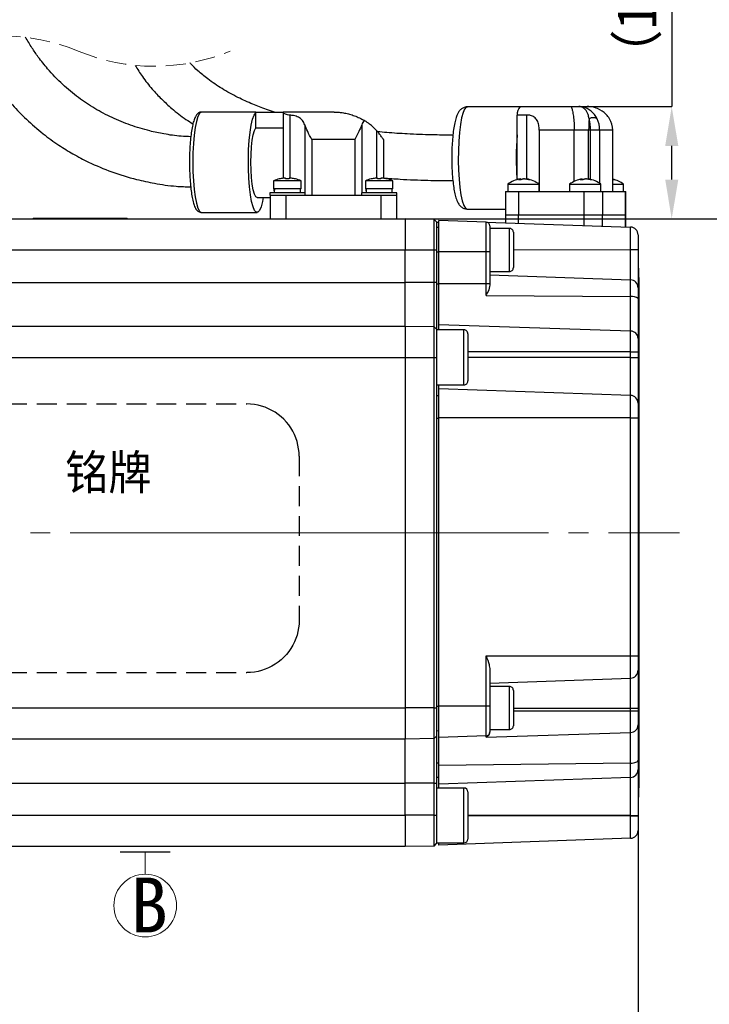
# Model space of a CAD drawing. Header units: millimetres. Extents: x 10 to 584, y 10 to 410.
# Tile 5 of 26: x 165 to 253, y 148 to 273. Entities that reach past the tile are written whole.
import ezdxf

# ---------------------------------------------------------------- set-up
doc = ezdxf.new("R2010")
doc.units = ezdxf.units.MM
doc.header["$LTSCALE"] = 2
doc.header["$PDSIZE"] = -1
for name, pattern in [('SLD-中心线', [34.29, 30.48, -1.27, 1.27, -1.27]), ('SLD-实线', [0]), ('SLD-虚线', [1.905, 1.27, -0.635])]:
    doc.linetypes.add(name, pattern=pattern)
doc.layers.add('细实线层', color=7, linetype='SLD-实线')
doc.styles.add('SLDTEXTSTYLE0', font='txt', dxfattribs={"bigfont": 'bigfont'})
doc.styles.add('SLDTEXTSTYLE1', font='txt')
doc.dimstyles.new('SLDDIMSTYLE1', dxfattribs={"dimtxt": 5, "dimasz": 5, "dimexe": 0, "dimexo": 0.0625, "dimgap": 1.25, "dimtad": 2, "dimrnd": 1e-09, "dimzin": 12, "dimdsep": 46, "dimtxsty": 'SLDTEXTSTYLE1', "dimsah": 1, "dimcen": 0.09, "dimadec": 0, "dimazin": 3, "dimtol": 1, "dimtp": 30, "dimtm": 30, "dimtfac": 1, "dimtdec": 0, "dimtofl": 0, "dimtmove": 0, "dimatfit": 3, "dimfxl": 1, "dimfrac": 2, "dimtolj": 1, "dimarcsym": 0})
doc.dimstyles.new('SLDDIMSTYLE2', dxfattribs={"dimtxt": 5, "dimasz": 5, "dimexe": 0, "dimexo": 0.0625, "dimgap": 1.25, "dimtad": 2, "dimrnd": 1e-09, "dimzin": 12, "dimdsep": 46, "dimtxsty": 'SLDTEXTSTYLE1', "dimsah": 1, "dimcen": 0.09, "dimadec": 0, "dimazin": 3, "dimtol": 1, "dimtp": 1, "dimtm": 1, "dimtfac": 1, "dimtdec": 0, "dimtofl": 0, "dimtmove": 0, "dimatfit": 3, "dimfxl": 1, "dimfrac": 2, "dimtolj": 1, "dimarcsym": 0})
doc.dimstyles.new('SLDDIMSTYLE3', dxfattribs={"dimtxt": 5, "dimasz": 5, "dimexe": 0, "dimexo": 0.0625, "dimgap": 1.25, "dimtad": 2, "dimrnd": 1e-09, "dimzin": 4, "dimdsep": 46, "dimtxsty": 'SLDTEXTSTYLE1', "dimsah": 1, "dimcen": 0.09, "dimadec": 0, "dimazin": 1, "dimtfac": 1, "dimtdec": 3, "dimtofl": 0, "dimtmove": 0, "dimatfit": 3, "dimfxl": 1, "dimfrac": 2, "dimtolj": 1, "dimtzin": 12, "dimarcsym": 0})

# ---------------------------------------------------------------- blocks, each defined once
blk = doc.blocks.new('_D_1')
at = {"layer": '细实线层'}
for p, q in [((188.08, 327.38), (274.19, 327.38)), ((272.19, 327.38), (272.19, 247.97)), ((214.42, 247.97), (274.19, 247.97))]:
    blk.add_line(p, q, dxfattribs=at)
for points in [[(272.19, 327.38), (271.42, 322.38), (272.96, 322.38)], [(272.19, 247.97), (272.96, 252.97), (271.42, 252.97)]]:
    blk.add_solid(points, dxfattribs=at)
at = {"layer": '细实线层', "attachment_point": 1, "rotation": 90, "style": 'SLDTEXTSTYLE1'}
for s, insert, char_height in [('±30', (267.87, 290.4), 3.5), ('300', (266.37, 278.76), 5)]:
    blk.add_mtext(s, dxfattribs=dict(at, insert=insert, char_height=char_height))
blk = doc.blocks.new('_D_2')
at = {"layer": '细实线层'}
for p, q in [((244.12, 170.02), (244.12, 136.52)), ((142.02, 168.27), (142.02, 136.52)), ((142.02, 138.52), (244.12, 138.52))]:
    blk.add_line(p, q, dxfattribs=at)
for points in [[(142.02, 138.52), (147.02, 137.75), (147.02, 139.29)], [(244.12, 138.52), (239.12, 139.29), (239.12, 137.75)]]:
    blk.add_solid(points, dxfattribs=at)
at = {"layer": '细实线层', "attachment_point": 1, "style": 'SLDTEXTSTYLE1'}
for s, insert, char_height in [('102', (182.79, 144.34), 5), ('±1', (194.43, 142.84), 3.5)]:
    blk.add_mtext(s, dxfattribs=dict(at, insert=insert, char_height=char_height))
blk = doc.blocks.new('_D_11')
at = {"layer": 'Defpoints', "color": 0}
for p in [(235.57, 262.27), (248.4, 262.27), (214.42, 247.97)]:
    blk.add_point(p, dxfattribs=at)
at = {"layer": '细实线层', "color": 0, "lineweight": -2}
for p, q in [((248.4, 293.9), (248.4, 262.27)), ((235.63, 262.27), (248.4, 262.27)), ((248.4, 252.97), (248.4, 257.27)), ((214.48, 247.97), (248.4, 247.97))]:
    blk.add_line(p, q, dxfattribs=at)
at = {"layer": '细实线层', "color": 0}
for points in [[(247.57, 257.27), (249.24, 257.27), (248.4, 262.27)], [(247.57, 252.97), (249.24, 252.97), (248.4, 247.97)]]:
    blk.add_solid(points, dxfattribs=at)
at = {"layer": '细实线层', "color": 0, "insert": (241.43, 280.61), "char_height": 5, "attachment_point": 2, "rotation": 90, "style": 'SLDTEXTSTYLE1'}
blk.add_mtext('\\A1;（14.30）', dxfattribs=at)
blk = doc.blocks.new('SW_DATUMTAG_1')
blk.add_line((-1.14, 14.81), (5.21, 14.81))
at = {"color": 0, "linetype": 'SLD-实线', "lineweight": 18}
blk.add_line((2.04, 14.81), (2.04, 11.95), dxfattribs=at)
blk.add_circle((2.04, 7.95), 4, dxfattribs=at)
at = {"color": 0, "linetype": 'Continuous', "lineweight": 0, "insert": (0.16, 11.52), "char_height": 7, "attachment_point": 1, "style": 'SLDTEXTSTYLE1'}
blk.add_mtext('B', dxfattribs=at)

msp = doc.modelspace()

# ---------------------------------------------------------------- linework, layer by layer
at = {"color": 7, "linetype": 'SLD-实线', "lineweight": 25}
for p, q in [((229.104641, 262.269253), (235.56976, 262.269253)), ((235.56976, 262.269253), (236.562617, 262.269253)), ((236.562617, 262.269253), (237.634316, 262.269253)), ((195.38703, 261.569253), (188.470062, 261.569253)), ((195.38703, 261.490646), (195.38703, 261.569253)), ((195.38703, 261.569253), (198.871208, 261.569253)), ((195.38703, 259.556736), (195.38703, 261.490646)), ((198.871208, 261.51226), (198.871208, 261.569253)), ((205.371208, 261.569253), (198.871208, 261.569253)), ((198.871208, 261.51226), (198.871208, 253.130137)), ((229.010228, 262.219575), (222.326353, 262.219575)), ((229.93626, 261.19539), (228.705249, 261.19539)), ((228.705249, 258.653854), (228.705249, 261.19539)), ((195.38703, 259.556736), (198.871208, 259.556736)), ((228.705249, 252.968441), (228.705249, 258.653854)), ((235.984589, 259.269254), (231.523282, 259.269254)), ((231.523282, 259.269254), (231.523282, 251.469254)), ((237.81472, 259.269254), (235.984589, 259.269254)), ((235.984589, 252.74869), (235.984589, 259.269254)), ((238.060925, 259.269254), (237.81472, 259.269254)), ((239.219378, 259.269254), (238.060925, 259.269254)), ((240.886401, 259.269254), (239.219378, 259.269254)), ((240.886401, 251.469254), (240.886401, 259.269254)), ((240.901593, 259.269254), (240.886401, 259.269254)), ((240.901593, 251.469254), (240.901593, 259.269254)), ((208.00833, 258.069254), (202.534085, 258.069254)), ((202.534085, 258.069254), (202.534085, 250.969253)), ((208.00833, 258.069254), (208.00833, 250.969253)), ((211.671207, 258.069254), (211.671207, 253.130137)), ((197.671208, 252.815035), (197.671208, 251.769253)), ((201.171206, 252.815035), (197.671208, 252.815035)), ((199.640365, 253.044821), (199.640365, 253.133691)), ((199.642049, 253.133691), (199.642049, 253.044746)), ((201.171208, 251.769253), (201.171208, 252.815035)), ((209.371209, 252.815035), (209.371209, 251.769253)), ((212.871205, 252.815035), (209.371209, 252.815035)), ((211.340364, 253.044821), (211.340364, 253.133691)), ((211.342051, 253.133691), (211.342051, 253.044746)), ((212.871208, 251.769253), (212.871208, 252.815035)), ((227.502141, 252.367252), (227.502141, 251.469254)), ((227.502141, 252.367252), (231.176476, 252.367252)), ((229.123923, 252.944111), (229.123923, 253.043629)), ((229.880355, 253.043629), (229.880355, 253.011263)), ((231.176476, 252.367252), (231.502138, 252.367252)), ((231.502138, 251.469254), (231.502138, 252.367252)), ((235.380601, 252.367252), (235.380601, 251.469254)), ((235.380601, 252.367252), (239.054936, 252.367252)), ((237.002387, 252.944111), (237.002387, 253.043629)), ((237.758815, 253.043629), (237.758815, 253.011263)), ((239.054936, 252.367252), (239.380601, 252.367252)), ((239.380601, 251.469254), (239.380601, 252.367252)), ((240.901593, 252.367252), (241.937499, 252.367252)), ((241.937499, 252.367252), (242.263164, 252.367252)), ((242.263164, 251.469254), (242.263164, 252.367252)), ((197.171207, 251.269254), (197.171207, 250.969253)), ((201.671205, 251.269254), (197.171207, 251.269254)), ((197.234436, 250.969253), (197.171207, 250.969253)), ((197.221208, 250.969253), (197.221208, 247.969254)), ((197.234436, 250.969253), (199.221208, 250.969253)), ((201.171206, 251.769253), (197.671208, 251.769253)), ((197.746207, 251.769253), (197.746207, 251.693317)), ((199.221208, 250.969253), (199.221208, 247.969254)), ((199.221208, 250.969253), (211.321208, 250.969253)), ((201.096206, 251.269254), (201.096206, 251.769253)), ((201.671207, 250.969253), (201.671207, 251.269254)), ((208.871208, 251.269254), (208.871208, 250.969253)), ((213.371206, 251.269254), (208.871208, 251.269254)), ((212.871205, 251.769253), (209.371209, 251.769253)), ((209.446206, 251.769253), (209.446206, 251.693317)), ((211.321208, 250.969253), (211.321208, 247.969254)), ((211.321208, 250.969253), (213.30798, 250.969253)), ((212.796207, 251.269254), (212.796207, 251.769253)), ((213.371206, 250.969253), (213.30798, 250.969253)), ((213.321208, 250.969253), (213.321208, 247.969254)), ((213.371206, 250.969253), (213.371206, 251.269254)), ((227.221209, 251.469254), (227.221209, 248.469253)), ((227.221209, 251.469254), (228.873912, 251.469254)), ((228.873912, 251.469254), (228.873912, 248.469253)), ((228.873912, 251.469254), (237.244777, 251.469254)), ((237.244777, 248.469253), (237.244777, 251.469254)), ((237.244777, 251.469254), (239.561688, 251.469254)), ((239.561688, 251.469254), (239.561688, 248.469253)), ((239.561688, 251.469254), (242.513705, 251.469254)), ((242.513705, 248.469253), (242.513705, 251.469254)), ((242.513705, 251.469254), (242.544095, 251.469254)), ((242.544095, 248.469253), (242.544095, 251.469254)), ((195.560678, 250.669253), (197.221208, 250.669253)), ((188.470062, 248.769253), (195.560678, 248.769253)), ((222.326353, 249.219573), (227.221209, 249.219573)), ((227.221209, 248.469253), (227.221209, 247.472427)), ((227.221209, 248.469253), (228.873912, 248.469253)), ((228.873912, 247.414713), (228.873912, 248.469253)), ((228.873912, 248.469253), (237.244777, 248.469253)), ((237.244777, 248.469253), (239.561688, 248.469253)), ((237.244777, 247.122397), (237.244777, 248.469253)), ((239.561688, 247.041487), (239.561688, 248.469253)), ((239.561688, 248.469253), (242.513705, 248.469253)), ((242.513705, 246.938401), (242.513705, 248.469253)), ((242.513705, 248.469253), (242.544095, 248.469253)), ((242.544095, 246.937339), (242.544095, 248.469253)), ((150.521207, 247.969254), (214.421208, 247.969254)), ((167.021207, 248.069254), (167.021207, 247.969254)), ((167.021207, 248.069254), (168.468421, 248.069254)), ((168.468421, 248.069254), (168.468421, 247.969254)), ((168.468421, 248.069254), (178.432353, 248.069254)), ((178.432353, 248.069254), (178.432353, 247.969254)), ((178.432353, 248.069254), (178.985139, 248.069254)), ((178.985139, 247.969254), (178.985139, 248.069254)), ((199.221208, 247.969254), (211.321208, 247.969254)), ((214.421208, 247.969254), (214.421208, 243.969254)), ((218.115877, 247.899526), (214.421208, 247.964016)), ((218.115877, 243.969254), (218.115877, 247.899526)), ((218.421209, 247.594198), (218.115877, 247.899526)), ((218.421209, 247.594198), (218.421209, 243.969254)), ((218.721207, 247.504703), (218.421209, 247.504703)), ((224.738657, 247.55912), (218.721207, 247.769253)), ((218.721207, 243.769254), (218.721207, 247.769253)), ((224.738657, 243.769254), (224.738657, 247.55912)), ((224.738657, 247.55912), (243.156109, 246.915968)), ((218.421209, 246.904175), (218.721207, 246.893698)), ((225.221209, 247.059425), (225.221209, 243.769254)), ((227.721206, 246.754703), (225.221209, 246.754703)), ((228.221207, 246.254704), (228.221207, 241.868935)), ((243.156109, 244.041658), (243.156109, 246.915968)), ((244.121205, 245.916576), (244.121205, 244.051346)), ((214.421208, 243.969254), (150.521207, 243.969254)), ((218.115877, 243.969254), (214.421208, 243.969254)), ((214.421208, 239.869255), (214.421208, 243.969254)), ((218.115877, 239.869255), (218.115877, 243.969254)), ((218.421209, 243.969254), (218.115877, 243.969254)), ((218.421209, 243.969254), (218.421209, 239.869255)), ((224.738657, 243.769254), (218.721207, 243.769254)), ((218.721207, 239.669255), (218.721207, 243.769254)), ((224.738657, 239.669255), (224.738657, 243.769254)), ((225.221209, 243.769254), (224.738657, 243.769254)), ((225.221209, 243.769254), (225.221209, 239.669255)), ((243.156109, 240.192405), (243.156109, 244.041658)), ((244.121205, 244.051346), (244.121205, 239.193014)), ((225.221209, 241.254703), (227.721206, 241.254703)), ((228.221207, 241.868935), (228.221207, 241.754704)), ((244.190763, 241.174207), (244.151648, 241.621294)), ((150.521207, 239.869255), (214.421208, 239.869255)), ((218.115877, 239.869255), (214.421208, 239.869255)), ((214.421208, 234.269253), (214.421208, 239.869255)), ((218.115877, 234.199527), (218.115877, 239.869255)), ((218.421209, 239.869255), (218.115877, 239.869255)), ((218.421209, 239.869255), (218.421209, 233.894199)), ((224.738657, 239.669255), (218.721207, 239.669255)), ((218.721207, 234.448578), (218.721207, 239.669255)), ((224.738657, 238.217618), (224.738657, 239.669255)), ((225.221209, 239.669255), (224.738657, 239.669255)), ((225.221209, 240.818707), (243.156109, 240.192405)), ((225.221209, 239.669255), (225.221209, 239.534251)), ((243.156109, 238.056931), (243.156109, 240.192405)), ((244.221206, 240.476962), (244.221206, 175.461549)), ((244.121205, 239.193014), (244.121205, 237.807236)), ((224.738657, 238.217618), (243.156109, 238.056931)), ((243.156109, 233.65309), (243.156109, 238.056931)), ((244.121205, 237.807236), (244.121205, 232.721395)), ((150.521207, 234.269253), (214.421208, 234.269253)), ((214.421208, 234.269253), (214.421208, 230.269253)), ((218.115877, 234.199527), (214.421208, 234.264016)), ((218.115877, 230.269253), (218.115877, 234.199527)), ((218.421209, 233.894199), (218.115877, 234.199527)), ((218.421209, 233.894199), (218.421209, 230.269253)), ((221.921209, 233.812179), (218.421209, 233.812179)), ((243.156109, 233.65309), (218.721207, 234.448578)), ((218.721207, 233.812179), (218.721207, 234.448578)), ((243.156109, 230.999201), (243.156109, 233.65309)), ((222.421206, 233.312178), (222.421206, 231.192737)), ((244.121205, 232.721395), (244.121205, 230.999201)), ((222.421206, 231.192737), (222.421206, 227.312181)), ((243.156109, 230.312179), (243.156109, 230.999201)), ((243.156109, 230.999201), (244.121205, 230.999201)), ((244.121205, 230.999201), (244.121205, 230.312179)), ((214.421208, 230.269253), (150.521207, 230.269253)), ((218.115877, 230.269253), (214.421208, 230.269253)), ((214.421208, 230.269253), (214.421208, 185.669254)), ((218.115877, 185.669254), (218.115877, 230.269253)), ((218.421209, 230.269253), (218.115877, 230.269253)), ((218.421209, 230.269253), (218.421209, 185.669254)), ((243.156109, 225.458893), (243.156109, 230.312179)), ((243.156109, 230.312179), (244.121205, 230.312179)), ((244.121205, 230.312179), (244.121205, 224.459502)), ((218.421209, 226.81218), (221.921209, 226.81218)), ((218.721207, 226.312178), (218.721207, 226.81218)), ((243.156109, 225.458893), (218.721207, 226.312178)), ((218.721207, 222.612179), (218.721207, 226.312178)), ((218.421209, 225.447099), (218.721207, 225.436624)), ((243.156109, 222.612179), (243.156109, 225.458893)), ((244.121205, 224.459502), (244.121205, 222.612179)), ((243.156109, 222.612179), (218.721207, 222.612179)), ((218.721207, 185.869257), (218.721207, 222.612179)), ((243.156109, 192.285027), (243.156109, 222.612179)), ((243.156109, 222.612179), (244.121205, 222.612179)), ((244.121205, 222.612179), (244.121205, 192.285027)), ((224.738657, 192.285027), (243.156109, 192.285027)), ((224.738657, 185.869257), (224.738657, 192.285027)), ((243.156109, 189.438443), (243.156109, 192.285027)), ((243.156109, 192.285027), (244.121205, 192.285027)), ((244.121205, 192.285027), (244.121205, 190.437789)), ((225.221209, 190.518472), (225.221209, 185.869257)), ((244.121205, 190.437789), (244.121205, 185.626331)), ((225.221209, 188.812177), (243.156109, 189.438443)), ((227.721206, 188.376325), (225.221209, 188.376325)), ((243.156109, 185.626331), (243.156109, 189.438443)), ((228.221207, 187.876324), (228.221207, 183.37633)), ((224.738657, 185.869257), (218.721207, 185.869257)), ((218.721207, 181.869257), (218.721207, 185.869257)), ((224.738657, 182.079385), (224.738657, 185.869257)), ((225.221209, 185.869257), (224.738657, 185.869257)), ((225.221209, 185.869257), (225.221209, 182.579081)), ((150.521207, 185.669254), (214.421208, 185.669254)), ((218.115877, 185.669254), (214.421208, 185.669254)), ((214.421208, 185.669254), (214.421208, 181.669253)), ((218.115877, 181.738983), (218.115877, 185.669254)), ((218.115877, 185.669254), (218.421209, 185.669254)), ((218.421209, 185.669254), (218.421209, 182.044308)), ((243.156109, 185.626331), (244.121205, 185.626331)), ((243.156109, 185.274314), (243.156109, 185.626331)), ((243.156109, 182.517874), (243.156109, 185.274314)), ((243.156109, 185.274314), (244.121205, 185.274314)), ((244.121205, 185.626331), (244.121205, 185.274314)), ((244.121205, 185.274314), (244.121205, 183.485571)), ((244.121205, 183.485571), (244.121205, 178.965482)), ((218.115877, 181.738983), (218.421209, 182.044308)), ((218.421209, 182.734336), (218.721207, 182.744812)), ((218.421209, 182.044308), (218.421209, 176.069255)), ((224.738657, 182.079385), (218.721207, 181.869257)), ((224.738657, 181.895125), (243.156109, 182.517874)), ((224.738657, 181.895125), (224.738657, 182.079385)), ((225.221209, 182.876329), (227.721206, 182.876329)), ((225.221209, 182.579081), (225.221209, 182.577635)), ((243.156109, 178.60392), (243.156109, 182.517874)), ((214.421208, 181.669253), (150.521207, 181.669253)), ((218.115877, 181.738983), (214.421208, 181.674491)), ((214.421208, 176.069255), (214.421208, 181.669253)), ((218.115877, 176.069255), (218.115877, 181.738983)), ((218.721207, 178.295221), (218.721207, 181.869257)), ((243.156109, 178.60392), (218.721207, 178.295221)), ((218.721207, 175.933804), (218.721207, 178.295221)), ((243.156109, 176.787089), (243.156109, 178.60392)), ((244.121205, 178.965482), (244.121205, 177.78648)), ((244.121205, 177.78648), (244.121205, 171.933803)), ((150.521207, 176.069255), (214.421208, 176.069255)), ((218.115877, 176.069255), (214.421208, 176.069255)), ((214.421208, 171.969253), (214.421208, 176.069255)), ((218.115877, 176.069255), (218.421209, 176.069255)), ((218.115877, 171.969253), (218.115877, 176.069255)), ((218.421209, 176.798883), (218.721207, 176.809359)), ((218.421209, 176.069255), (218.421209, 171.969253)), ((243.156109, 176.787089), (218.721207, 175.933804)), ((218.721207, 175.433803), (218.721207, 175.933804)), ((243.156109, 171.933803), (243.156109, 176.787089)), ((221.921209, 175.433803), (218.421209, 175.433803)), ((222.421206, 174.933802), (222.421206, 169.06594)), ((244.151648, 174.317214), (244.190763, 174.764301)), ((150.521207, 171.969253), (214.421208, 171.969253)), ((218.115877, 171.969253), (214.421208, 171.969253)), ((214.421208, 171.969253), (214.421208, 167.969252)), ((218.115877, 168.038982), (218.115877, 171.969253)), ((218.115877, 171.969253), (218.421209, 171.969253)), ((218.421209, 171.969253), (218.421209, 168.344307)), ((243.156109, 171.933803), (244.121205, 171.933803)), ((243.156109, 171.869251), (243.156109, 171.933803)), ((244.121205, 171.933803), (244.121205, 171.869251)), ((243.156109, 169.022541), (243.156109, 171.869251)), ((243.156109, 171.869251), (244.121205, 171.869251)), ((244.121205, 171.869251), (244.121205, 170.021932)), ((218.115877, 168.038982), (218.421209, 168.344307)), ((218.421209, 168.433803), (221.921209, 168.433803)), ((243.156109, 169.022541), (218.721207, 168.169256)), ((218.721207, 168.169256), (218.721207, 168.433803)), ((222.421206, 169.06594), (222.421206, 168.933804)), ((214.421208, 167.969252), (150.521207, 167.969252)), ((218.115877, 168.038982), (214.421208, 167.97449))]:
    msp.add_line(p, q, dxfattribs=at)
at = {"color": 8, "linetype": 'SLD-实线', "lineweight": 25}
for p, q in [((199.742635, 261.171378), (199.742635, 253.147657)), ((229.93626, 253.03967), (229.93626, 261.19539)), ((201.64469, 259.9415), (201.64469, 251.269254)), ((208.897724, 259.9415), (208.897724, 251.269254)), ((210.799779, 259.207614), (210.799779, 253.147657)), ((237.81472, 253.03967), (237.81472, 259.269254)), ((238.060925, 252.996099), (238.060925, 259.269254)), ((239.219378, 259.269254), (239.219378, 252.488203)), ((198.900852, 253.133607), (198.900852, 253.133691)), ((210.600852, 253.133607), (210.600852, 253.133691)), ((229.075074, 252.945609), (229.075074, 253.025803)), ((229.195844, 252.948213), (229.195844, 253.025803)), ((230.016272, 253.025803), (230.016272, 252.977125)), ((236.953537, 252.945609), (236.953537, 253.025803)), ((237.074308, 252.948213), (237.074308, 253.025803)), ((237.894732, 253.025803), (237.894732, 252.977125)), ((227.721206, 241.39432), (227.721206, 246.754703)), ((218.421209, 243.769254), (218.721207, 243.769254)), ((228.221207, 244.036603), (243.156109, 244.041658)), ((227.721206, 241.254703), (227.721206, 241.39432)), ((244.151648, 241.621294), (244.151648, 174.317214)), ((244.190763, 174.764301), (244.190763, 241.174207)), ((218.421209, 239.669255), (218.721207, 239.669255)), ((221.921209, 231.339495), (221.921209, 233.812179)), ((221.921209, 226.81218), (221.921209, 231.339495)), ((243.156109, 230.999201), (222.421206, 230.999201)), ((243.156109, 230.312179), (222.421206, 230.312179)), ((218.421209, 222.562178), (218.721207, 222.562178)), ((227.721206, 182.876329), (227.721206, 188.376325)), ((218.421209, 185.869257), (218.721207, 185.869257)), ((228.221207, 185.626331), (243.156109, 185.626331)), ((228.221207, 185.274314), (243.156109, 185.274314)), ((218.421209, 178.652081), (218.721207, 178.65594)), ((221.921209, 168.587963), (221.921209, 175.433803)), ((243.156109, 171.933803), (222.421206, 171.933803)), ((243.156109, 171.869251), (222.421206, 171.869251)), ((221.921209, 168.433803), (221.921209, 168.587963))]:
    msp.add_line(p, q, dxfattribs=at)
at = {"color": 0, "linetype": 'SLD-虚线'}
for p, q in [((163.679206, 224.371343), (194.264905, 224.371343)), ((200.922902, 217.713344), (200.922902, 196.807845)), ((200.10849, 193.617007), (199.865968, 193.208261)), ((198.972821, 192.099935), (198.624966, 191.776066)), ((199.296684, 192.447788), (198.972821, 192.099935)), ((199.594907, 192.817858), (199.296684, 192.447788)), ((199.865968, 193.208261), (199.594907, 192.817858)), ((197.030738, 190.751521), (196.591636, 190.569638)), ((197.455743, 190.964265), (197.030738, 190.751521)), ((197.864489, 191.206782), (197.455743, 190.964265)), ((198.254894, 191.477841), (197.864489, 191.206782)), ((198.624966, 191.776066), (198.254894, 191.477841)), ((163.679206, 190.14985), (194.264905, 190.14985)), ((194.73988, 190.166815), (194.264905, 190.14985)), ((195.212436, 190.21762), (194.73988, 190.166815)), ((195.680163, 190.302005), (195.212436, 190.21762)), ((196.14068, 190.419546), (195.680163, 190.302005)), ((196.591636, 190.569638), (196.14068, 190.419546))]:
    msp.add_line(p, q, dxfattribs=at)
at = {"color": 0, "linetype": 'SLD-实线'}
for p, q in [((194.73988, 224.354378), (194.264905, 224.371343)), ((195.212436, 224.303572), (194.73988, 224.354378)), ((195.680163, 224.219187), (195.212436, 224.303572)), ((196.14068, 224.101647), (195.680163, 224.219187)), ((196.591636, 223.951551), (196.14068, 224.101647)), ((197.030738, 223.769671), (196.591636, 223.951551)), ((197.455743, 223.556927), (197.030738, 223.769671)), ((197.864489, 223.314407), (197.455743, 223.556927)), ((198.254894, 223.043344), (197.864489, 223.314407)), ((198.624966, 222.745123), (198.254894, 223.043344)), ((198.972821, 222.421258), (198.624966, 222.745123)), ((199.296684, 222.073405), (198.972821, 222.421258)), ((199.594907, 221.703331), (199.296684, 222.073405)), ((199.865968, 221.312928), (199.594907, 221.703331)), ((200.10849, 220.904182), (199.865968, 221.312928)), ((200.321232, 220.479174), (200.10849, 220.904182)), ((200.503114, 220.040074), (200.321232, 220.479174)), ((200.653208, 219.589117), (200.503114, 220.040074)), ((200.770746, 219.128604), (200.653208, 219.589117)), ((200.855134, 218.660875), (200.770746, 219.128604)), ((200.905939, 218.188318), (200.855134, 218.660875)), ((200.922902, 217.713344), (200.905939, 218.188318)), ((200.855134, 195.860317), (200.770746, 195.392585)), ((200.905939, 196.33287), (200.855134, 195.860317)), ((200.922902, 196.807845), (200.905939, 196.33287)), ((200.653208, 194.932072), (200.503114, 194.481118)), ((200.770746, 195.392585), (200.653208, 194.932072)), ((200.321232, 194.042018), (200.10849, 193.617007)), ((200.503114, 194.481118), (200.321232, 194.042018))]:
    msp.add_line(p, q, dxfattribs=at)
at = {"color": 7, "linetype": 'SLD-中心线', "lineweight": 18}
msp.add_line((103.17121, 207.969251), (249.402161, 207.969251), dxfattribs=at)
at = {"color": 8, "linetype": 'SLD-实线', "lineweight": 25, "flags": 128}
for points in [[(188.470062, 261.569253), (188.417182, 261.562005), (188.208052, 261.388848), (188.008392, 260.990898), (187.825417, 260.38254), (187.665741, 259.585759), (187.535136, 258.629355), (187.438322, 257.547893), (187.378797, 256.380461), (187.358714, 255.169253)], [(222.326353, 262.219575), (222.219061, 262.190142), (222.008354, 261.956279), (221.809145, 261.497004), (221.628628, 260.828919), (221.473328, 259.976169), (221.348855, 258.969575), (221.259716, 257.845516), (221.209127, 256.644621), (221.198916, 255.410292), (221.229456, 254.187142), (221.299637, 253.019377), (221.406929, 251.949204), (221.54745, 251.015303), (221.716124, 250.251427), (221.906852, 249.685183), (222.112741, 249.337037), (222.326353, 249.219573)], [(187.358714, 255.169253), (187.378797, 253.958046), (187.438322, 252.790614), (187.535136, 251.709153), (187.665741, 250.752748), (187.825417, 249.955968), (188.008392, 249.347608), (188.208052, 248.949659), (188.417182, 248.776502), (188.470062, 248.769253)]]:
    msp.add_lwpolyline(points, dxfattribs=at)
at = {"color": 7, "linetype": 'SLD-实线', "lineweight": 25, "flags": 128}
for points in [[(196.35092, 250.669253), (196.254259, 250.168591), (196.075258, 249.496638), (195.877237, 249.034378), (195.667514, 248.798895), (195.453843, 248.798895), (195.24412, 249.034378), (195.046098, 249.496638), (194.867098, 250.168591), (194.713737, 251.025393), (194.591684, 252.035377), (194.505449, 253.161204), (194.458222, 254.36126), (194.451747, 255.591185), (194.486266, 256.805511), (194.560499, 257.959354), (194.671705, 259.010058), (194.815771, 259.918787), (194.987375, 260.651946), (195.18017, 261.182436), (195.38703, 261.490646), (195.38703, 261.490646)], [(195.560678, 250.669253), (195.386778, 250.782102), (195.221601, 251.114986), (195.073429, 251.65121), (194.949695, 252.36388), (194.856606, 253.217255), (194.798829, 254.16853), (194.779261, 255.169996), (194.798886, 256.171425), (194.856718, 257.122591), (194.949857, 257.975787), (195.073632, 258.688223), (195.221833, 259.224166), (195.38703, 259.556736)], [(198.393471, 253.044711), (198.392152, 253.04684), (198.391186, 253.04836), (198.390569, 253.049272), (198.390301, 253.049576), (198.390301, 253.049576)], [(200.449658, 253.044711), (200.450798, 253.04684), (200.451586, 253.04836), (200.452024, 253.049272), (200.452111, 253.049578), (200.451847, 253.049272), (200.45123, 253.04836), (200.450263, 253.04684), (200.448945, 253.044711)], [(210.093472, 253.044711), (210.092153, 253.04684), (210.091184, 253.04836), (210.09057, 253.049272), (210.090301, 253.049576), (210.090301, 253.049576)], [(212.149657, 253.044711), (212.150797, 253.04684), (212.151587, 253.04836), (212.152026, 253.049272), (212.152112, 253.049578), (212.151847, 253.049272), (212.151229, 253.04836), (212.150264, 253.04684), (212.148945, 253.044711)], [(229.123923, 253.011263), (229.155004, 253.017842), (229.195844, 253.025803)], [(237.002387, 253.011263), (237.033464, 253.017842), (237.074308, 253.025803)], [(197.755562, 251.516554), (197.74875, 251.601068), (197.747929, 251.769253)], [(209.45556, 251.516554), (209.448751, 251.601068), (209.447931, 251.769253)], [(243.156109, 178.60392), (243.346158, 178.612973), (243.527945, 178.634974), (243.694786, 178.669128), (243.840549, 178.714167), (243.959877, 178.768437), (244.04839, 178.829956), (244.102831, 178.896445), (244.121205, 178.965482)]]:
    msp.add_lwpolyline(points, dxfattribs=at)
at = {"color": 7, "linetype": 'SLD-虚线', "lineweight": 18}
for centre, start, end in [((163.087855, 246.118177), 67.38013505, 112.61986495), ((182.444673, 292.574538), 247.38013505, 292.61986495)]:
    msp.add_arc(centre, 25.163862, start, end, dxfattribs=at)
at = {"color": 7, "linetype": 'SLD-实线', "lineweight": 25}
for centre, radius, start, end in [((230.076552, 261.296577), 1.375031, 134.97743324, 184.22013923), ((253.251276, 259.304788), 15.436596, 174.73374535, 180.13189198), ((238.386664, 259.853608), 1.005148, 59.71973473, 120.28026527), ((232.368285, 259.296949), 5.692707, 359.72124971, 14.4930675), ((235.859498, 259.278096), 3.359892, 359.84920449, 25.44437413), ((238.097707, 259.26162), 2.788704, 0.15684497, 31.57011693), ((263.848036, 255.715598), 35.265405, 175.22066843, 184.47424951), ((199.421161, 248.66937), 4.499875, 103.24328899, 112.88540026), ((199.420863, 248.669187), 4.494687, 96.64369709, 103.22278461), ((199.421559, 248.669286), 4.494586, 96.64362333, 103.22285838), ((199.418006, 248.143356), 4.906221, 89.96260263, 92.55210337), ((185.166636, 252.959335), 14.036497, 0.34849936, 0.71172596), ((199.422873, 248.074081), 4.975495, 87.46575625, 92.53424375), ((213.483737, 252.961112), 13.844448, 179.28575469, 179.65401998), ((186.055836, 252.963491), 13.587278, 0.34249488, 0.71773044), ((199.421529, 248.669052), 4.494824, 76.77731592, 83.35620238), ((199.421276, 248.669427), 4.499815, 67.11456741, 76.75683084), ((211.121162, 248.66937), 4.499875, 103.24328899, 112.88540026), ((211.120899, 248.668967), 4.49491, 96.64381297, 103.22259735), ((211.121563, 248.669279), 4.494594, 96.64367629, 103.22287679), ((211.117975, 248.144742), 4.904835, 89.96253683, 92.55246495), ((197.00274, 252.960594), 13.900388, 0.34672103, 0.71350429), ((211.122874, 248.073979), 4.975598, 87.46578723, 92.53421277), ((225.522071, 252.957981), 14.182796, 179.29014742, 179.64962726), ((197.160344, 252.957981), 14.182796, 0.35037274, 0.70985258), ((211.12154, 248.669136), 4.494739, 76.77722919, 83.35621772), ((211.121298, 248.669483), 4.499755, 67.11453509, 76.75695066), ((229.502149, 249.869243), 3.200013, 97.31600125, 128.68218945), ((229.382635, 251.953221), 1.115808, 106.00015472, 117.70145607), ((229.022998, 250.434533), 2.511646, 86.36903003, 93.63096997), ((229.70076, 251.953221), 1.115808, 106.00015472, 117.70145607), ((229.387148, 250.758624), 2.305988, 71.16540523, 79.47347957), ((229.502146, 249.869278), 3.199975, 51.31764342, 82.57175107), ((229.594987, 250.758648), 2.305965, 71.16524634, 79.47331462), ((230.235526, 251.872842), 1.073337, 84.4440056, 95.5559944), ((237.380605, 249.869248), 3.200006, 97.31588913, 128.68220516), ((237.261099, 251.953221), 1.115808, 106.00015472, 117.70145607), ((236.901462, 250.434534), 2.511644, 86.36902833, 93.63097167), ((237.579273, 251.95311), 1.115929, 106.00122937, 117.70107987), ((237.26561, 250.758648), 2.305965, 71.16524634, 79.47331462), ((237.380594, 249.869242), 3.200013, 51.31783378, 82.57156071), ((237.473496, 250.7588), 2.305807, 71.16507753, 79.47380727), ((238.113988, 251.872795), 1.073384, 84.44415072, 95.55584928), ((240.996547, 251.872891), 1.073288, 84.44385426, 95.55614574), ((240.263179, 249.869281), 3.199968, 51.31770381, 78.49191248), ((240.35222, 250.745969), 2.319187, 71.17785195, 76.29745244), ((199.42199, 251.339752), 1.675781, 165.14942594, 182.41107351), ((211.122079, 251.339749), 1.67587, 165.15009895, 182.41082238), ((224.721206, 247.059422), 0.500003, 0.00030625, 87.99985753), ((227.72121, 246.254706), 0.499997, 359.9997878, 90.00042565), ((243.121212, 245.916584), 0.999992, 359.99955694, 88.00016479), ((243.391815, 268.637233), 24.596704, 269.45093434, 271.6992951), ((252.121206, 242.318548), 8.000001, 180.00004175, 185.00005355), ((227.72121, 241.754701), 0.499997, 269.99957435, 0.00042565), ((236.221205, 240.476954), 8.000001, 0.00005509, 5.00005355), ((243.121212, 239.193022), 0.999992, 359.99955694, 88.00016479), ((243.374977, 236.912937), 1.164743, 50.15747478, 100.83092641), ((221.921212, 233.312185), 0.499994, 359.99920998, 90.00036313), ((243.156637, 232.687942), 0.965148, 1.9863092, 90.03134661), ((221.921212, 227.312174), 0.499994, 269.99963687, 0.00079002), ((243.121212, 224.45951), 0.999992, 359.99955694, 88.00016479), ((243.121227, 190.437812), 0.999978, 271.99903285, 359.99868404), ((227.72122, 187.876338), 0.499988, 359.99848125, 90.00151875), ((227.721207, 183.37633), 0.5, 269.99993872, 0.00006128), ((243.138099, 183.500935), 0.983226, 271.04954715, 359.10461676), ((224.721196, 182.579093), 0.500013, 272.00124342, 359.9985928), ((243.121219, 177.786466), 0.999986, 271.99946823, 0.00081005), ((221.921206, 174.933802), 0.5, 359.99993872, 89.99963439), ((236.221205, 175.461555), 8.000001, 354.99994645, 359.99995825), ((252.121206, 173.61996), 8.000001, 174.99994645, 179.99995825), ((243.121219, 170.021918), 0.999986, 271.99946823, 0.00081005), ((221.921206, 168.933804), 0.5, 270.00036561, 0.00006128)]:
    msp.add_arc(centre, radius, start, end, dxfattribs=at)
for points, knots in [([(187.118811, 258.4327), (186.702476, 258.446533), (185.550848, 258.484797), (183.802096, 258.746762), (181.637984, 259.197511), (179.418017, 259.865168), (177.071378, 260.825479), (174.857492, 261.998609), (172.743533, 263.407833), (170.715816, 265.093048), (169.025067, 266.848753), (167.75838, 268.448436), (166.825295, 269.791964), (166.318044, 270.656805), (166.054236, 271.106586)], [0, 0, 0, 0, 0.0486312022, 0.1345191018, 0.2060270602, 0.3067762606, 0.404754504, 0.5017386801, 0.5989225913, 0.7009804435, 0.8091055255, 0.8829343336, 0.9391173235, 1, 1, 1, 1]), ([(159.026412, 270.952119), (159.198986, 270.535148), (159.779333, 269.132918), (161.013374, 266.98464), (162.637773, 264.57015), (164.340936, 262.489541), (166.203097, 260.565601), (168.182566, 258.852044), (170.184351, 257.401806), (172.124912, 256.204087), (174.351431, 255.034503), (177.050215, 253.901302), (179.877095, 253.032298), (182.628955, 252.447971), (184.936417, 252.103582), (186.483081, 252.054238), (187.104497, 252.034412)], [0, 0, 0, 0, 0.0378395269, 0.1272505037, 0.2071148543, 0.2818407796, 0.3524552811, 0.43150496, 0.501136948, 0.5595970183, 0.6226649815, 0.7119404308, 0.8047449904, 0.870257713, 0.9478723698, 1, 1, 1, 1]), ([(180.036292, 267.526192), (180.327726, 267.041415), (180.967832, 265.976648), (182.116791, 264.562045), (183.381174, 263.206791), (184.811888, 261.913106), (186.148257, 260.84264), (187.090136, 260.259745), (187.392586, 260.072569)], [0, 0, 0, 0, 0.1603241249, 0.3521371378, 0.5155694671, 0.6858741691, 0.8991296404, 1, 1, 1, 1]), ([(197.780059, 261.569253), (197.434815, 261.68128), (196.500939, 261.98431), (194.93493, 262.592123), (193.032825, 263.449853), (191.105806, 264.509329), (189.401816, 265.658316), (188.09847, 266.75363), (187.348314, 267.443701), (187.043821, 267.795792), (187.014943, 267.829184)], [0, 0, 0, 0, 0.0865240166, 0.2340451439, 0.400210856, 0.5836359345, 0.757728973, 0.8890358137, 0.9894763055, 1, 1, 1, 1]), ([(222.359024, 262.213115), (222.348189, 262.215399), (222.180674, 262.250716), (221.870904, 262.14704), (221.521704, 261.932742), (221.264489, 261.636745), (221.043197, 261.235929), (220.853268, 260.683922), (220.687169, 259.953432), (220.555055, 259.089143), (220.456189, 258.118063), (220.396103, 257.085699), (220.36941, 256.321675), (220.373389, 255.905026), (220.373928, 255.848523)], [0, 0, 0, 0, 0.0046147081, 0.0713477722, 0.1260700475, 0.1763134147, 0.2324550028, 0.3164651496, 0.4188768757, 0.5448718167, 0.681101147, 0.8261087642, 0.9764176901, 1, 1, 1, 1]), ([(235.56976, 262.269253), (235.570182, 262.269246), (235.573925, 262.26918), (235.618555, 262.253007), (235.681245, 262.036698), (235.783208, 261.657504), (235.880213, 260.989626), (235.966644, 260.177307), (235.978384, 259.583259), (235.984589, 259.269254)], [0, 0, 0, 0, 0.0004148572, 0.0036734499, 0.0452377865, 0.1926192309, 0.4175916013, 0.6921481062, 1, 1, 1, 1]), ([(237.879838, 260.721622), (237.839906, 260.906351), (237.748526, 261.329077), (237.514062, 261.776369), (237.189739, 262.0881), (236.950581, 262.216823), (236.722317, 262.260273), (236.631981, 262.267578), (236.591499, 262.268982), (236.572875, 262.269236), (236.564712, 262.26925), (236.562617, 262.269253)], [0, 0, 0, 0, 0.2565935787, 0.5871801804, 0.6605217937, 0.8660762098, 0.942218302, 0.9747359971, 0.988925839, 0.9971583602, 1, 1, 1, 1]), ([(238.89349, 260.721622), (238.788122, 260.910258), (238.490674, 261.442766), (237.827907, 261.979986), (237.169598, 262.207214), (236.8335, 262.256967), (236.683442, 262.266824), (236.616098, 262.26878), (236.586424, 262.269158), (236.571996, 262.269243), (236.56565, 262.26925), (236.562617, 262.269253)], [0, 0, 0, 0, 0.2199037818, 0.6207739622, 0.8318821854, 0.9247854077, 0.9666242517, 0.9852771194, 0.9935251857, 0.9969045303, 1, 1, 1, 1]), ([(240.473683, 260.721622), (240.338783, 260.911616), (239.943191, 261.468767), (239.129274, 261.985566), (238.355547, 262.207368), (237.955998, 262.256954), (237.777643, 262.266822), (237.697715, 262.26878), (237.662529, 262.269158), (237.645428, 262.269243), (237.637909, 262.26925), (237.634316, 262.269253)], [0, 0, 0, 0, 0.2070454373, 0.6071557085, 0.8255102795, 0.9220122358, 0.9654211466, 0.9847521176, 0.9932958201, 0.9967957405, 1, 1, 1, 1]), ([(188.51138, 261.556848), (188.494791, 261.561474), (188.361489, 261.598646), (188.11565, 261.49237), (187.860984, 261.273273), (187.643697, 260.914202), (187.462467, 260.407404), (187.298532, 259.721681), (187.164383, 258.90454), (187.058811, 257.963119), (186.985863, 256.939745), (186.951585, 255.998912), (186.943576, 255.209327), (186.950219, 254.419403), (186.979814, 253.517241), (187.04862, 252.491943), (187.149081, 251.550951), (187.278747, 250.720208), (187.438091, 250.016571), (187.627027, 249.454488), (187.860616, 249.060473), (188.136644, 248.820101), (188.338377, 248.796144), (188.432083, 248.785016)], [0, 0, 0, 0, 0.0037165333, 0.0298661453, 0.0517177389, 0.0772091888, 0.1193230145, 0.1682890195, 0.2298912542, 0.2988459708, 0.3736901, 0.4523754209, 0.5030083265, 0.5449492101, 0.6237091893, 0.6987560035, 0.7677829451, 0.8289249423, 0.8809781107, 0.9242532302, 0.9567828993, 0.9799256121, 1, 1, 1, 1]), ([(199.742635, 261.171378), (199.639916, 261.183283), (199.448234, 261.205499), (199.188517, 261.286449), (199.009558, 261.379263), (198.886409, 261.451342), (198.873197, 261.50429), (198.871208, 261.51226)], [0, 0, 0, 0, 0.3223868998, 0.6016024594, 0.8318314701, 0.9746846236, 1, 1, 1, 1]), ([(201.64469, 259.9415), (201.5605, 260.145519), (201.392365, 260.552958), (200.840595, 260.955304), (200.268201, 261.119866), (199.895939, 261.156352), (199.742635, 261.171378)], [0, 0, 0, 0, 0.2689040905, 0.5370206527, 0.8093366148, 1, 1, 1, 1]), ([(205.371208, 261.569253), (205.375942, 261.569251), (205.549335, 261.569148), (205.892504, 261.556694), (206.443025, 261.499041), (207.036781, 261.389618), (207.673456, 261.21371), (208.308324, 260.974297), (208.815025, 260.729979), (209.104447, 260.561012), (209.192756, 260.509456)], [0, 0, 0, 0, 0.0035383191, 0.1296104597, 0.2564453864, 0.4170024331, 0.5803276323, 0.749515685, 0.923571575, 1, 1, 1, 1]), ([(231.523282, 259.269254), (231.512248, 259.487427), (231.490781, 259.911866), (231.293427, 260.501365), (230.917115, 260.938624), (230.432848, 261.161655), (230.099648, 261.18429), (229.93626, 261.19539)], [0, 0, 0, 0, 0.2315334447, 0.4504293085, 0.6470428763, 0.8269247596, 1, 1, 1, 1]), ([(202.534085, 258.069254), (202.532225, 258.072732), (202.352995, 258.408023), (202.015919, 259.013315), (201.760383, 259.652233), (201.64469, 259.9415)], [0, 0, 0, 0, 0.0057039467, 0.5498365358, 1, 1, 1, 1]), ([(208.897724, 259.9415), (208.782026, 259.652235), (208.526479, 259.013324), (208.189467, 258.407998), (208.01019, 258.072732), (208.00833, 258.069254)], [0, 0, 0, 0, 0.4501634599, 0.9942956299, 1, 1, 1, 1]), ([(209.192756, 260.509456), (209.131915, 260.423542), (209.00749, 260.247838), (208.934847, 260.045103), (208.897724, 259.9415)], [0, 0, 0, 0, 0.48897326, 1, 1, 1, 1]), ([(210.799779, 259.207614), (210.505449, 259.495458), (210.036702, 259.953876), (209.46384, 260.344664), (209.224317, 260.49027), (209.192756, 260.509456)], [0, 0, 0, 0, 0.5943447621, 0.9465484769, 1, 1, 1, 1]), ([(211.671207, 258.069254), (211.669729, 258.071626), (211.663797, 258.081152), (211.648983, 258.104807), (211.623316, 258.145341), (211.578607, 258.214711), (211.514214, 258.311764), (211.40934, 258.463498), (211.266333, 258.658326), (211.103333, 258.863023), (210.945597, 259.048442), (210.848838, 259.154062), (210.799779, 259.207614)], [0, 0, 0, 0, 0.0058387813, 0.0234486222, 0.0583174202, 0.1060825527, 0.1958860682, 0.3016629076, 0.4914562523, 0.70073089, 0.8482635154, 1, 1, 1, 1]), ([(220.516037, 258.629976), (219.615367, 258.636516), (217.675011, 258.650605), (214.862737, 258.768235), (212.568016, 258.908539), (211.31454, 259.026245), (210.931312, 259.062231)], [0, 0, 0, 0, 0.2815161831, 0.6064836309, 0.8796894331, 1, 1, 1, 1]), ([(220.373928, 255.848523), (220.374222, 255.54248), (220.374856, 254.882467), (220.418223, 253.888506), (220.494526, 252.896228), (220.604483, 251.989439), (220.74815, 251.183171), (220.938924, 250.462076), (221.189174, 249.887109), (221.533159, 249.493574), (221.904422, 249.264564), (222.185141, 249.234631), (222.326353, 249.219573)], [0, 0, 0, 0, 0.1238617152, 0.2671202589, 0.4025703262, 0.5265774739, 0.6367451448, 0.7336342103, 0.8285723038, 0.8869732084, 0.9431432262, 1, 1, 1, 1]), ([(199.202051, 253.133691), (199.196565, 253.137244), (199.177252, 253.149752), (199.127281, 253.146739), (199.056954, 253.148197), (198.978107, 253.141842), (198.924656, 253.13615), (198.901565, 253.133691)], [0, 0, 0, 0, 0.0636617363, 0.224128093, 0.4685885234, 0.7704368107, 1, 1, 1, 1]), ([(199.941564, 253.133691), (199.908813, 253.137042), (199.846964, 253.14337), (199.761527, 253.149438), (199.699404, 253.145835), (199.656534, 253.148199), (199.644621, 253.136268), (199.642049, 253.133691)], [0, 0, 0, 0, 0.3265270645, 0.6166395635, 0.8362468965, 0.9646339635, 1, 1, 1, 1]), ([(210.90205, 253.133691), (210.896564, 253.137244), (210.877252, 253.149752), (210.827281, 253.14674), (210.756955, 253.148197), (210.678107, 253.141842), (210.624655, 253.13615), (210.601564, 253.133691)], [0, 0, 0, 0, 0.0636617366, 0.22412199, 0.4685824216, 0.7704307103, 1, 1, 1, 1]), ([(211.641564, 253.133691), (211.608814, 253.137042), (211.546964, 253.14337), (211.461527, 253.149439), (211.399406, 253.145833), (211.356533, 253.148202), (211.344623, 253.136268), (211.342051, 253.133691)], [0, 0, 0, 0, 0.326528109, 0.6166476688, 0.8362434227, 0.9646430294, 1, 1, 1, 1]), ([(211.671207, 253.180079), (212.37574, 253.126109), (214.251977, 252.982385), (217.19939, 252.8595), (219.441744, 252.840256), (220.509011, 252.831097)], [0, 0, 0, 0, 0.2396022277, 0.6380824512, 1, 1, 1, 1]), ([(229.075074, 253.025803), (229.079257, 253.027004), (229.087081, 253.029251), (229.097946, 253.032558), (229.107082, 253.035565), (229.114189, 253.03806), (229.119463, 253.040385), (229.122329, 253.041677), (229.12448, 253.043751), (229.120049, 253.04598), (229.114825, 253.044756), (229.106303, 253.044563), (229.092986, 253.042983), (229.077276, 253.040946), (229.064757, 253.039007), (229.060046, 253.038277)], [0, 0, 0, 0, 0.1115370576, 0.208647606, 0.2913945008, 0.3572813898, 0.4038535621, 0.4338856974, 0.4479272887, 0.4606924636, 0.5325159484, 0.5947269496, 0.6751640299, 0.8777474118, 1, 1, 1, 1]), ([(229.195844, 253.025803), (229.202842, 253.027049), (229.217194, 253.029603), (229.239435, 253.0329), (229.262809, 253.035913), (229.286874, 253.03851), (229.311349, 253.04069), (229.336086, 253.042449), (229.361289, 253.043756), (229.38631, 253.044731), (229.402928, 253.04476), (229.411002, 253.044774)], [0, 0, 0, 0, 0.09859729, 0.2022029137, 0.3118626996, 0.4255057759, 0.5379336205, 0.6527021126, 0.7694994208, 0.8880135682, 1, 1, 1, 1]), ([(229.808431, 253.025803), (229.801434, 253.027049), (229.787084, 253.029604), (229.764843, 253.0329), (229.741469, 253.035913), (229.717405, 253.03851), (229.69293, 253.040691), (229.668192, 253.042443), (229.642988, 253.043778), (229.609898, 253.044928), (229.577241, 253.0452), (229.545297, 253.044563), (229.515228, 253.043359), (229.486437, 253.041322), (229.459191, 253.03836), (229.441889, 253.035983), (229.423438, 253.032902), (229.407832, 253.029751), (229.39667, 253.02674), (229.393199, 253.025803)], [0, 0, 0, 0, 0.0510257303, 0.1046525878, 0.1614131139, 0.2202354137, 0.2784287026, 0.337833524, 0.3982884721, 0.4596409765, 0.5755616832, 0.6327161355, 0.6890308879, 0.7916302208, 0.8398673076, 0.885800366, 0.916995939, 0.9741882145, 1, 1, 1, 1]), ([(229.880403, 253.043629), (229.880387, 253.043651), (229.880078, 253.04409), (229.885088, 253.04588), (229.889154, 253.044791), (229.898073, 253.044552), (229.911212, 253.042993), (229.927125, 253.04092), (229.945163, 253.038155), (229.959656, 253.035807), (229.978581, 253.032608), (229.997062, 253.029339), (230.011288, 253.02672), (230.016272, 253.025803)], [0, 0, 0, 0, 0.00058483, 0.0114255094, 0.0724207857, 0.1252527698, 0.1935630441, 0.3656046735, 0.4717776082, 0.5914513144, 0.6850779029, 0.8896798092, 1, 1, 1, 1]), ([(236.953537, 253.025803), (236.957719, 253.027004), (236.965543, 253.029252), (236.976409, 253.032557), (236.985546, 253.035565), (236.992653, 253.038058), (236.997924, 253.040387), (237.000792, 253.041676), (237.002945, 253.043753), (236.998506, 253.045976), (236.993288, 253.044758), (236.984765, 253.044563), (236.971449, 253.042983), (236.955738, 253.040946), (236.943217, 253.039007), (236.938506, 253.038277)], [0, 0, 0, 0, 0.1115038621, 0.2086425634, 0.2913875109, 0.3572728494, 0.4038146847, 0.4338736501, 0.447914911, 0.4607053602, 0.5325271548, 0.5947049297, 0.6751401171, 0.8777502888, 1, 1, 1, 1]), ([(237.074308, 253.025803), (237.081306, 253.027049), (237.095657, 253.029603), (237.117898, 253.032899), (237.141271, 253.035913), (237.165334, 253.03851), (237.189809, 253.04069), (237.214547, 253.042449), (237.239752, 253.043755), (237.264774, 253.044731), (237.281392, 253.04476), (237.289465, 253.044774)], [0, 0, 0, 0, 0.0985972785, 0.20220289, 0.3118455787, 0.4254886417, 0.5379164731, 0.6526849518, 0.7694994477, 0.8880135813, 1, 1, 1, 1]), ([(237.686894, 253.025803), (237.679896, 253.027049), (237.665545, 253.029603), (237.643304, 253.032899), (237.61993, 253.035913), (237.595867, 253.038509), (237.571392, 253.040692), (237.546655, 253.042443), (237.521451, 253.043778), (237.488359, 253.044928), (237.455703, 253.0452), (237.42376, 253.044562), (237.393691, 253.043359), (237.3649, 253.041321), (237.337653, 253.038361), (237.320352, 253.035983), (237.3019, 253.032902), (237.286293, 253.029752), (237.27513, 253.02674), (237.271659, 253.025803)], [0, 0, 0, 0, 0.0510340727, 0.1046604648, 0.1614116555, 0.2202423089, 0.2784262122, 0.3378305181, 0.398293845, 0.4596369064, 0.5755655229, 0.6327105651, 0.6890248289, 0.7916232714, 0.8398688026, 0.8857926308, 0.9169879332, 0.9741884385, 1, 1, 1, 1]), ([(237.758867, 253.043629), (237.75885, 253.043651), (237.758522, 253.04408), (237.763592, 253.045903), (237.767603, 253.044783), (237.776539, 253.044554), (237.789669, 253.042991), (237.805588, 253.04092), (237.823626, 253.038155), (237.838117, 253.035807), (237.857043, 253.032608), (237.875523, 253.02934), (237.88975, 253.026721), (237.894732, 253.025803)], [0, 0, 0, 0, 0.0006002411, 0.0114625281, 0.0724571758, 0.1252616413, 0.1935712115, 0.3656378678, 0.4718097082, 0.5914554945, 0.685081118, 0.8897075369, 1, 1, 1, 1]), ([(225.221209, 239.534251), (225.202086, 239.400602), (225.141161, 238.974784), (224.906995, 238.558835), (224.758702, 238.257998), (224.740001, 238.220325), (224.738657, 238.217618)], [0, 0, 0, 0, 0.2857880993, 0.9105502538, 0.9935725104, 1, 1, 1, 1]), ([(224.738657, 192.285027), (224.74005, 192.281341), (224.879629, 191.911969), (225.121021, 191.341232), (225.194816, 190.735216), (225.221209, 190.518472)], [0, 0, 0, 0, 0.0064322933, 0.6446463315, 1, 1, 1, 1]), ([(225.221209, 182.577635), (225.204651, 182.480662), (225.158986, 182.213228), (224.923087, 182.004526), (224.758996, 181.90646), (224.740001, 181.895874), (224.738657, 181.895125)], [0, 0, 0, 0, 0.3353012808, 0.924700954, 0.994671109, 1, 1, 1, 1])]:
    msp.add_open_spline(points, degree=3, knots=knots, dxfattribs=at)

# ---------------------------------------------------------------- block references
at = {"color": 7, "linetype": 'Continuous', "lineweight": 0}
msp.add_blockref('SW_DATUMTAG_1', (179.267082, 152.501779), dxfattribs=at)

# ---------------------------------------------------------------- texts
at = {"color": 7, "linetype": 'Continuous', "lineweight": 0, "insert": (171.105023, 217.987339), "char_height": 5, "attachment_point": 1, "style": 'SLDTEXTSTYLE0'}
msp.add_mtext('铭牌', dxfattribs=at)

# ---------------------------------------------------------------- dimensions: what is measured, and where the dimension line sits
at = {"layer": '细实线层'}
dim = msp.add_linear_dim(base=(272.192716, 247.969254), p1=(188.081204, 327.37508), p2=(214.421207, 247.969254), angle=90, text='300 最大', dimstyle='SLDDIMSTYLE1', dxfattribs=at)
dim.commit()
dim.dimension.update_dxf_attribs({"geometry": '_D_1', "text_midpoint": (272.192716, 288.654245), "dimtype": 160})
dim = msp.add_linear_dim(base=(248.403025, 262.269254), p1=(214.421207, 247.969254), p2=(235.569761, 262.269254), angle=90, text='（<>）', dimstyle='SLDDIMSTYLE3', override={"dimtmove": 1}, dxfattribs=at)
dim.commit()
dim.dimension.update_dxf_attribs({"geometry": '_D_11', "text_midpoint": (248.403025, 280.610233), "dimtype": 160})
dim = msp.add_linear_dim(base=(244.121207, 138.519548), p1=(142.021207, 168.269254), p2=(244.121207, 170.02193), angle=0, dimstyle='SLDDIMSTYLE2', dxfattribs=at)
dim.commit()
dim.dimension.update_dxf_attribs({"geometry": '_D_2', "text_midpoint": (191.665757, 138.519548), "dimtype": 160})

doc.saveas('drawing.dxf')
